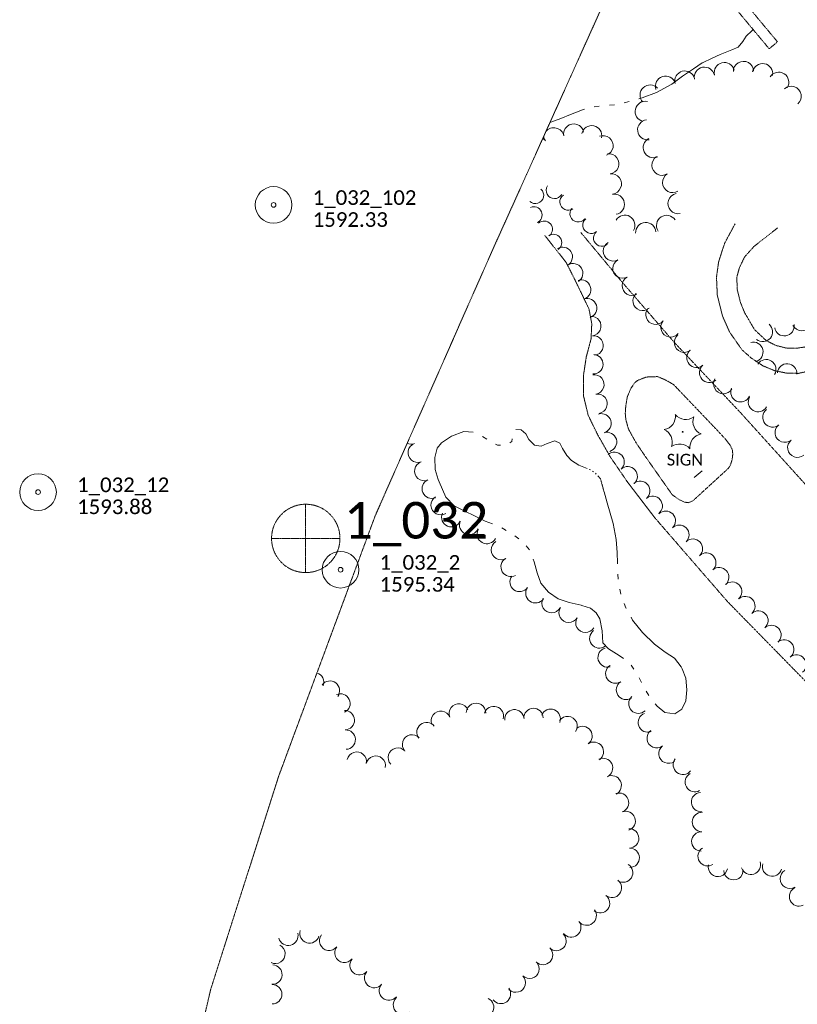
# Model space of a CAD drawing. Extents: x 386237 to 390135, y 96958 to 113752.
# Tile 49 of 116: x 387418 to 387736, y 101601 to 102005. Entities that reach past the tile are written whole.
import ezdxf
from ezdxf.enums import TextEntityAlignment as Align

# ---------------------------------------------------------------- set-up
doc = ezdxf.new("R2010")
doc.units = 0
doc.header["$MEASUREMENT"] = 0
doc.linetypes.add('Wisdot3', pattern=[0.1875, 0.125, -0.0625])
doc.linetypes.add('Wisdot6', pattern=[0.375, 0.125, -0.0625, 0.03125, -0.0625, 0.03125, -0.0625])
for name, color, linetype, lineweight in [('E_DWY', 51, 'Wisdot3', 18), ('E_LAND_Vegetation', 81, 'Continuous', 18), ('E_MAP_Limits', 81, 'Wisdot3', 18), ('E_MAP_PassPoints', 41, 'Continuous', 18), ('E_SGN', 21, 'Continuous', 18), ('E_WTR', 131, 'Wisdot6', 18), ('E_WTR_Dock_Pier', 131, 'Wisdot3', 18), ('E_WTR_Elevations', 131, 'Continuous', 18)]:
    doc.layers.add(name, color=color, linetype=linetype, lineweight=lineweight)
doc.styles.add('CalibriLight', font='calibril.ttf')

# ---------------------------------------------------------------- blocks, each defined once
blk = doc.blocks.new('PP')
at = {"layer": 'E_MAP_PassPoints', "lineweight": 0}
for radius in [7.5, 0.96]:
    blk.add_circle((0, 0), radius, dxfattribs=at)
blk = doc.blocks.new('PHOTOC')
at = {"layer": 'E_MAP_Limits', "lineweight": 0}
for p, q in [((0.12, 14.06), (0.06, -13.8)), ((-13.79, 0.03), (14.12, 0.01))]:
    blk.add_line(p, q, dxfattribs=at)
blk.add_circle((0.17, 0.03), 14, dxfattribs=at)
blk = doc.blocks.new('CTRE')
at = {"color": 0, "linetype": 'ByBlock', "lineweight": -2, "transparency": 16777216}
blk.add_circle((0, 0), 0.223, dxfattribs=at)
for centre, start, end in [((-11.97, 8.96), 280.2067, 5.9716), ((1.81, 14.92), 220.2113, 305.9762), ((13.83, 5.89), 160.2113, 245.9762), ((-13.83, -5.9), 340.2113, 65.9762), ((-1.81, -14.93), 40.2113, 125.9762)]:
    blk.add_arc(centre, 7.87, start, end, dxfattribs=at)
at = {"color": 0, "linetype": 'ByBlock', "lineweight": -2, "transparency": 16777216, "extrusion": (0, 0, -1)}
blk.add_arc((-12.03, -9.04), 7.87, 354.0728, 79.7489, dxfattribs=at)
blk = doc.blocks.new('SIGN')
at = {"color": 0, "linetype": 'ByBlock', "lineweight": -2, "transparency": 16777216, "style": 'CalibriLight'}
blk.add_text('SIGN', height=12, dxfattribs=at).set_placement((0, 0), align=Align.MIDDLE_CENTER)

msp = doc.modelspace()

# ---------------------------------------------------------------- linework, layer by layer
at = {"layer": 'E_DWY', "flags": 128}
for points in [[(387710.7, 101921.06), (387706.44, 101913.12), (387703.98, 101905.48), (387703.12, 101899.24), (387703.45, 101891.9), (387705.58, 101883.38), (387708.54, 101876.68), (387713.58, 101869.47), (387717.26, 101866.21), (387722.16, 101862.93), (387727.12, 101860.87), (387731.84, 101859.96), (387736.62, 101859.84), (387742.23, 101861.09), (387747.2, 101863.24), (387750.82, 101865.35), (387787.74, 101893.81), (387794.54, 101899.03), (387802.68, 101903.86), (387806.57, 101905.91), (387812.43, 101908.18), (387817.91, 101909.97)], [(387743.73, 101905.15), (387753.54, 101893.22), (387756.24, 101891.17), (387758.12, 101890.56), (387761.65, 101890.41), (387768.35, 101890.16), (387747.66, 101874.25), (387743.52, 101872.05), (387740.38, 101870.81), (387736.07, 101870.15), (387731.77, 101870.19), (387727.37, 101871.3), (387723.42, 101873.32), (387718.67, 101877.78), (387714.65, 101884.7), (387712.97, 101888.79), (387711.61, 101894.13), (387711.45, 101899.23), (387712.48, 101903.1), (387714.59, 101907.5), (387718.56, 101911.94), (387728.27, 101919.51)], [(387884.74, 101588.85), (387883.88, 101592.9), (387881.45, 101597.3), (387877.62, 101602.08), (387870.25, 101609.85), (387859.69, 101619.36), (387838.15, 101640.65), (387817.42, 101659.41), (387789.13, 101685.64), (387766.65, 101707.63), (387739.69, 101733.62), (387707.62, 101766.37), (387678.03, 101800.5), (387666.86, 101815.08), (387659.68, 101825.55), (387654.51, 101834.61), (387650.59, 101842.63), (387648.72, 101850.41), (387648.65, 101859.07), (387649.82, 101866.7), (387651.76, 101873.96), (387652.05, 101880.2), (387650.92, 101886.16), (387647.88, 101892.53), (387644.85, 101898.76), (387641.49, 101905.39), (387632.83, 101916.3)], [(387647.6, 101917.51), (387665.15, 101896.44), (387686.01, 101872.34), (387713.08, 101843.62), (387746.39, 101806.79), (387776.41, 101774.29), (387782.56, 101767.2), (387786.7, 101759.92), (387789.33, 101751.78), (387790.85, 101741.51), (387790.28, 101735.1), (387789.67, 101727.67), (387789.56, 101722.6), (387790.74, 101716.06), (387793.88, 101710.14), (387799.89, 101703.03), (387832, 101672.89), (387863.99, 101644.65), (387873.79, 101635.84), (387881.32, 101629.24), (387886.67, 101626.46), (387891.81, 101624.75), (387893.54, 101624.42), (387897.5, 101624.5)], [(387674.08, 101825.66), (387670.14, 101831.49), (387667.08, 101837.03), (387666.01, 101840.82), (387665.76, 101843.47), (387665.97, 101846.52), (387666.6, 101850.22), (387668.09, 101853.76), (387669.81, 101856.22), (387671.06, 101857.07), (387674.35, 101858.34), (387678.94, 101858.52), (387682.1, 101857.23), (387685.56, 101855.25), (387704.1, 101835.83)], [(387704.1, 101835.83), (387706.66, 101833.03), (387708.73, 101830.43), (387709.64, 101828.45), (387709.79, 101826.76), (387709.52, 101824.43), (387708.76, 101822.17), (387707.91, 101820.88), (387693.46, 101807.65), (387691.71, 101806.88), (387689.99, 101807.09), (387687.84, 101808.11), (387684.98, 101810.15), (387674.08, 101825.66)]]:
    msp.add_lwpolyline(points, dxfattribs=at)
at = {"layer": 'E_LAND_Vegetation'}
for centre, radius, start, end in [((387706.34, 101983.08), 4.15, 13.6057, 193.6057), ((387714.17, 101983.51), 4.15, 0.9695, 180.9695), ((387721.99, 101982.6), 4.15, 349.5743, 169.5743), ((387690.15, 101979.57), 4.15, 14.452, 194.452), ((387698.18, 101981.14), 4.15, 10.9818, 190.9818), ((387728.59, 101979.08), 4.15, 327.8097, 147.8097), ((387682.26, 101977.46), 4.15, 18.1076, 198.1076), ((387675.95, 101973.83), 4.15, 42.8547, 222.8547), ((387733.72, 101973.31), 4.15, 311.1775, 131.1775), ((387673.94, 101967.13), 4.15, 76.7428, 256.7428), ((387674.97, 101959.58), 4.15, 97.2309, 277.2309), ((387636.5, 101956.31), 4.15, 10.9925, 141.7772), ((387644.64, 101957.89), 4.15, 10.9925, 190.9925), ((387652.01, 101957.19), 4.15, 348.1778, 168.1778), ((387629.31, 101953.34), 4.15, 25.2158, 47.3509), ((387636.5, 101956.31), 4.15, 169.7351, 190.9925), ((387656.66, 101953.08), 4.15, 290.8973, 110.8973), ((387677.25, 101952.35), 4.15, 115.4783, 295.4783), ((387659.02, 101945.66), 4.15, 277.0644, 97.0644), ((387680.8, 101945.1), 4.15, 121.735, 301.735), ((387660.04, 101937.43), 4.15, 277.0644, 97.0644), ((387685.17, 101938.04), 4.15, 121.735, 301.735), ((387628.96, 101932.81), 3.41, 227.8096, 47.8096), ((387636.82, 101934.85), 3.41, 148.5251, 328.5251), ((387642.39, 101930.09), 3.41, 125.2062, 305.2062), ((387661.29, 101929.09), 4.15, 281.0205, 101.0205), ((387687.39, 101929.4), 4.15, 101.8261, 281.8261), ((387628.29, 101924.71), 3.41, 293.6238, 113.6238), ((387646.5, 101925.29), 3.41, 140.9862, 320.9862), ((387632.53, 101918.84), 3.41, 311.302, 131.302), ((387651.79, 101920.55), 3.41, 129.9372, 309.9372), ((387665.56, 101920.53), 4.15, 329.446, 149.446), ((387682.7, 101920.44), 4.15, 33.3645, 213.3645), ((387656.17, 101915.33), 3.41, 129.9372, 309.9372), ((387674.16, 101917.53), 4.15, 3.1952, 183.1952), ((387636.36, 101913.44), 3.41, 304.5289, 124.5289), ((387640.15, 101907.58), 3.99, 302.3941, 122.3941), ((387660.74, 101909.89), 4.02, 118.9097, 298.9097), ((387664.63, 101902.84), 4.02, 118.9097, 298.9097), ((387644.42, 101900.85), 3.99, 302.3941, 122.3941), ((387647.65, 101894.14), 3.99, 287.9547, 107.9547), ((387668.51, 101895.8), 4.02, 118.9097, 298.9097), ((387650.12, 101886.55), 3.99, 287.9547, 107.9547), ((387672.9, 101889.57), 4.02, 130.9875, 310.9875), ((387678.2, 101883.92), 4.02, 139.7651, 319.7651), ((387651.86, 101879.19), 3.99, 276.5476, 96.5476), ((387737.99, 101881.32), 4.02, 207.254, 27.254), ((387684.34, 101878.72), 4.02, 139.7651, 319.7651), ((387722.08, 101876.85), 4.02, 230.2591, 50.2591), ((387730.92, 101879.21), 4.02, 189.3496, 9.3496), ((387652.77, 101871.26), 3.99, 276.5476, 96.5476), ((387689.88, 101872.46), 4.02, 129.3045, 309.3045), ((387718.18, 101868.62), 4.02, 285.1872, 105.1872), ((387652.66, 101863.59), 3.99, 267.4651, 87.4651), ((387694.98, 101866.27), 4.02, 130.3573, 310.3573), ((387723.46, 101861.5), 4.02, 328.1078, 148.1078), ((387700.19, 101860.14), 4.02, 130.3573, 310.3573), ((387732.05, 101859.77), 4.02, 356.0729, 176.0729), ((387653.11, 101855.29), 3.99, 279.4113, 99.4113), ((387705.93, 101855.52), 4.02, 148.396, 328.396), ((387712.96, 101852.15), 4.02, 155.8959, 335.8959), ((387654.41, 101847.41), 3.99, 279.4113, 99.4113), ((387720.16, 101848.13), 4.02, 149.6115, 329.6115), ((387656, 101839.37), 3.99, 286.6691, 106.6691), ((387726.09, 101841.85), 4.02, 128.3692, 308.3692), ((387731.11, 101835.61), 4.02, 129.7714, 309.7714), ((387658.29, 101831.73), 3.99, 286.6691, 106.6691), ((387578.15, 101834.86), 3.99, 245.1854, 289.0518), ((387580.78, 101827.35), 3.99, 109.6263, 289.6263), ((387736.26, 101829.42), 4.02, 129.7714, 309.7714), ((387661.38, 101823.6), 3.99, 312.1275, 132.1275), ((387583.46, 101819.84), 3.99, 109.6263, 289.6263), ((387666.74, 101817.69), 3.99, 312.1275, 132.1275), ((387586.53, 101812.6), 3.99, 113.2091, 293.2091), ((387671.88, 101811.7), 3.99, 309.7223, 129.7223), ((387590.18, 101805.87), 3.99, 122.1899, 302.1899), ((387676.98, 101805.56), 3.99, 309.7223, 129.7223), ((387594.54, 101800.94), 3.99, 156.59, 336.59), ((387682.34, 101799.47), 3.99, 314.1216, 134.1216), ((387601.86, 101797.77), 3.99, 156.59, 336.59), ((387687.89, 101793.74), 3.99, 314.1216, 134.1216), ((387609.06, 101794.05), 3.99, 152.6653, 332.6653), ((387614.83, 101787.5), 3.99, 120.647, 300.647), ((387693.45, 101788.02), 3.99, 314.1216, 134.1216), ((387698.92, 101782.32), 3.99, 311.7471, 131.7471), ((387618.84, 101780.56), 3.99, 119.5268, 299.5268), ((387622.5, 101774.45), 3.99, 144.3446, 324.3446), ((387704.22, 101776.36), 3.99, 311.7471, 131.7471), ((387709.53, 101770.41), 3.99, 311.7471, 131.7471), ((387628.98, 101769.8), 3.99, 144.3446, 324.3446), ((387635.61, 101765.78), 3.99, 150.9759, 330.9759), ((387714.91, 101764.49), 3.99, 312.2466, 132.2466), ((387642.61, 101761.82), 3.99, 148.8182, 328.8182), ((387720.27, 101758.59), 3.99, 312.2466, 132.2466), ((387649.44, 101757.69), 3.99, 148.8182, 328.8182), ((387725.63, 101752.68), 3.99, 312.2466, 132.2466), ((387655.17, 101751.29), 3.99, 126.2231, 306.2231), ((387730.81, 101746.74), 3.99, 309.3379, 129.3379), ((387658.57, 101743.47), 3.99, 105.2093, 285.2093), ((387735.86, 101740.57), 3.99, 309.3379, 129.3379), ((387538.3, 101733.33), 3.98, 339.3126, 72.5761), ((387661.72, 101736.89), 3.99, 123.1585, 303.1585), ((387544.8, 101729.87), 3.98, 323.2781, 143.2781), ((387666.09, 101730.21), 3.99, 123.1585, 303.1585), ((387549.12, 101724.63), 3.98, 294.646, 114.646), ((387597.57, 101720.54), 3.98, 22.1176, 202.1176), ((387604.62, 101720.8), 3.98, 357.7184, 177.7184), ((387671.18, 101724.53), 3.99, 133.4704, 313.4704), ((387550.92, 101717.78), 3.98, 272.3963, 92.3963), ((387590.2, 101717.54), 3.98, 22.1176, 202.1176), ((387611.93, 101719.48), 3.98, 343.3053, 163.3053), ((387620.35, 101718.14), 3.98, 5.2577, 185.2577), ((387628.16, 101718.67), 3.98, 1.6827, 181.6827), ((387635.23, 101718.35), 3.98, 337.8534, 157.8534), ((387675.03, 101716.85), 3.99, 110.5186, 290.5186), ((387584.4, 101712.92), 3.98, 38.5879, 218.5879), ((387642.16, 101715.37), 3.98, 325.5778, 145.5778), ((387551.26, 101709.83), 3.98, 272.3963, 92.3963), ((387648.24, 101711.31), 3.98, 305.5733, 125.5733), ((387678.62, 101710.43), 3.99, 127.2647, 307.2647), ((387578.45, 101707.87), 3.98, 43.007, 223.007), ((387652.87, 101704.84), 3.98, 305.5733, 125.5733), ((387555.82, 101700.83), 3.98, 348.0825, 168.0825), ((387572.64, 101702.45), 3.98, 43.007, 223.007), ((387683.45, 101704.08), 3.99, 127.2647, 307.2647), ((387563.6, 101699.18), 3.98, 348.0825, 168.0825), ((387656.65, 101698.2), 3.98, 296.5097, 116.5097), ((387689.39, 101699.5), 3.99, 142.0324, 322.0324), ((387660.2, 101691.09), 3.98, 296.5097, 116.5097), ((387694.31, 101692.44), 3.99, 118.5678, 298.5678), ((387696.82, 101684.24), 3.99, 94.395, 274.395), ((387663.2, 101683.97), 3.98, 289.9034, 109.9034), ((387665.91, 101676.49), 3.98, 289.9034, 109.9034), ((387697.2, 101676.08), 3.99, 88.1323, 268.1323), ((387667.34, 101669.37), 3.98, 271.6847, 91.6847), ((387696.94, 101668.11), 3.99, 88.1323, 268.1323), ((387667.57, 101661.42), 3.98, 271.6847, 91.6847), ((387699.51, 101662.08), 3.99, 122.9088, 302.9088), ((387717.18, 101658.54), 3.99, 198.4503, 18.4503), ((387664.86, 101655.35), 3.98, 238.3882, 58.3882), ((387703.73, 101657.71), 3.99, 167.9228, 347.9228), ((387710.08, 101656.36), 3.99, 182.3995, 2.3995), ((387725.91, 101657.83), 3.99, 164.5148, 344.5148), ((387733.16, 101652.84), 3.99, 120.8611, 300.8611), ((387660.29, 101649.1), 3.98, 232.2644, 52.2644), ((387736.96, 101645.6), 3.99, 114.0651, 294.0651), ((387655.42, 101642.81), 3.98, 232.2644, 52.2644), ((387649.95, 101637.73), 3.98, 217.6295, 37.6295), ((387536.48, 101630.45), 3.98, 162.9335, 342.9335), ((387643.65, 101632.88), 3.98, 217.6295, 37.6295), ((387527.79, 101629.5), 3.98, 194.7227, 14.7227), ((387544.48, 101627.42), 3.98, 142.0237, 322.0237), ((387637.58, 101627.35), 3.98, 226.2701, 46.2701), ((387522.51, 101622.08), 3.98, 243.154, 63.154), ((387550.75, 101622.53), 3.98, 142.0237, 322.0237), ((387632.09, 101621.6), 3.98, 226.2701, 46.2701), ((387556.96, 101617.41), 3.98, 138.8381, 318.8381), ((387521.25, 101613.57), 3.98, 267.274, 87.274), ((387626.57, 101615.92), 3.98, 225.0685, 45.0685), ((387562.95, 101612.17), 3.98, 138.8381, 318.8381), ((387620.96, 101610.29), 3.98, 225.0685, 45.0685), ((387521.18, 101605.52), 3.98, 270.2158, 90.2158), ((387568.99, 101607.04), 3.98, 139.6855, 319.6855), ((387614.83, 101605.67), 3.98, 216.5051, 36.5051), ((387574.71, 101601.17), 3.98, 131.5672, 311.5672), ((387607.99, 101600.14), 3.98, 244.94, 64.94)]:
    msp.add_arc(centre, radius, start, end, dxfattribs=at)
at = {"layer": 'E_MAP_Limits', "lineweight": 0, "flags": 128}
for points in [[(387611.94, 101911.57), (388041.89, 102866.29)], [(387611.94, 101911.57), (387563.39, 101801.59), (387523.79, 101694.75), (387495.98, 101607.49), (387474.41, 101515.32), (387459.93, 101418.31), (387448.81, 101316.11), (387445.73, 101239.8), (387446.81, 101155.78), (387450.25, 101093.38), (387465.04, 100902.88)]]:
    msp.add_lwpolyline(points, dxfattribs=at)
at = {"layer": 'E_SGN', "ltscale": 5}
msp.add_line((387693.95, 101817.14), (387697.25, 101819.96), dxfattribs=at)
at = {"layer": 'E_WTR', "flags": 128}
msp.add_lwpolyline([(387657.08, 101811.26), (387655.65, 101816.62), (387654.56, 101817.87)], dxfattribs=at)
at = {"layer": 'E_WTR_Dock_Pier', "flags": 128}
msp.add_lwpolyline([(387665.01, 102029.41), (387668.34, 102025.42), (387672.81, 102029.15), (387686.83, 102012.34), (387699.55, 102022.95), (387724.7, 101992.8), (387728.1, 101995.64), (387691.02, 102040.1), (387695.37, 102043.73), (387689.49, 102050.78), (387680.26, 102043.08), (387695.42, 102024.9), (387687.28, 102018.12), (387672.07, 102036.36), (387665.77, 102031.11)], dxfattribs=at)
at = {"layer": 'E_WTR_Elevations', "flags": 128}
for points in [[(387721.38, 102003.7), (387721.39, 102003.72)], [(387697.33, 101987.05), (387701.34, 101988.91), (387704.66, 101990.5), (387709.37, 101992.32), (387711.94, 101993.45), (387713.95, 101995.73), (387715.24, 101998.02), (387717.59, 102000.2), (387718.15, 102000.65)], [(387671.36, 101972.32), (387672.65, 101972.68), (387678.59, 101974.86), (387684.83, 101978.34), (387689.22, 101981.6), (387693.64, 101984.53), (387697.24, 101987), (387697.33, 101987.05)], [(387665.36, 101970.69), (387667.36, 101971.24)], [(387634.94, 101962.65), (387635.24, 101962.8), (387639.38, 101964.25), (387643.37, 101965.89), (387648.2, 101967.86), (387649.05, 101968.05)], [(387653.09, 101968.97), (387655.13, 101969.33)], [(387659.24, 101969.75), (387661.31, 101969.82)], [(387603.47, 101835.72), (387603.45, 101835.74), (387599.67, 101835.97), (387594.63, 101834.13), (387590.55, 101831.44), (387588.8, 101829.26), (387587.71, 101825.33), (387587.87, 101820.5), (387589.19, 101816.34)], [(387609.03, 101832.91), (387607.23, 101833.96)], [(387643.69, 101824.12), (387641.9, 101826.27), (387640.11, 101829.14), (387638.91, 101831.27), (387636.95, 101832.17), (387633.79, 101831.16), (387631.29, 101830.06), (387628.58, 101830.46), (387626.34, 101832.71), (387625.04, 101835.12), (387623.15, 101836.76), (387621, 101836.91)], [(387614.62, 101830.46), (387613.47, 101830.44), (387612.66, 101830.89)], [(387619.5, 101833.09), (387619.26, 101831.99), (387618.48, 101831.45)], [(387650.11, 101820.9), (387646.74, 101822.31), (387643.69, 101824.12)], [(387651.48, 101820.32), (387651.03, 101820.51)], [(387652.75, 101819.54), (387652.33, 101819.8)], [(387653.91, 101818.62), (387653.58, 101819)], [(387589.19, 101816.34), (387589.5, 101815.37), (387592.31, 101809.13), (387595.67, 101805.61), (387608.4, 101799.26), (387611.4, 101798.22)], [(387662.53, 101781.79), (387662.52, 101782.06), (387662.47, 101786.54), (387661.98, 101791.77), (387660.8, 101798.31), (387659.61, 101802.61), (387658.29, 101806.75), (387657.08, 101811.26)], [(387615.19, 101796.54), (387615.9, 101796.2), (387616.99, 101795.51)], [(387620.48, 101793.25), (387622.17, 101792.05)], [(387625.17, 101789.22), (387626.49, 101787.61)], [(387628.01, 101783.76), (387628.43, 101782.61), (387629.71, 101778.1), (387631.18, 101773.97), (387634.27, 101770.21), (387638.34, 101767.55), (387642.83, 101765.94), (387647.77, 101764.88), (387648.04, 101764.79)], [(387662.83, 101775.56), (387662.73, 101777.64)], [(387663.93, 101769.43), (387663.56, 101771.47)], [(387648.04, 101764.79), (387651.57, 101763.64), (387653.91, 101761.76), (387655.36, 101759.29), (387656.25, 101754.38), (387656.63, 101749.43), (387658.88, 101746.97), (387663.24, 101744.33), (387664.99, 101743.04)], [(387666.12, 101763.6), (387666, 101763.81), (387665.35, 101765.52)], [(387689.03, 101738.8), (387688.68, 101739.67), (387685.96, 101743.25), (387682.06, 101745.63), (387677.71, 101748.92), (387672.79, 101753.67), (387668.78, 101758.79), (387668.13, 101759.96)], [(387668.12, 101740.37), (387669.27, 101738.64)], [(387677.97, 101724.53), (387678.82, 101723.51), (387682.02, 101720.91), (387686.11, 101720.42), (387688.9, 101722.34), (387690.54, 101725.75), (387690.92, 101730.19), (387690.63, 101734.93), (387689.03, 101738.8)], [(387671.42, 101735.09), (387672.39, 101733.25)], [(387674.38, 101729.61), (387675.47, 101727.83)]]:
    msp.add_lwpolyline(points, dxfattribs=at)

# ---------------------------------------------------------------- block references
at = {"layer": 'E_LAND_Vegetation', "xscale": 0.7108526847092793, "yscale": 0.7108526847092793, "zscale": 0.7108526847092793}
msp.add_blockref('CTRE', (387689.25, 101835.94), dxfattribs=at)
at = {"layer": 'E_MAP_Limits', "lineweight": 0}
msp.add_blockref('PHOTOC', (387534.75, 101792.21), dxfattribs=at)
msp.add_blockref('PHOTOC', (387534.75, 101792.21), dxfattribs=at)
at = {"layer": 'E_MAP_PassPoints', "lineweight": 0}
for p in [(387521.75, 101928.85), (387521.75, 101928.85), (387425.28, 101811.2), (387425.28, 101811.2), (387549.16, 101779.42), (387549.16, 101779.42)]:
    msp.add_blockref('PP', p, dxfattribs=at)
at = {"layer": 'E_SGN', "xscale": 0.3999999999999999, "yscale": 0.3999999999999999, "zscale": 0.3999999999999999}
msp.add_blockref('SIGN', (387690.2, 101824.49), dxfattribs=at)

# ---------------------------------------------------------------- texts
at = {"layer": 'E_MAP_Limits', "lineweight": 0, "style": 'CalibriLight'}
msp.add_text('1_032', height=15, dxfattribs=at).set_placement((387550.57, 101792.18))
msp.add_text('1_032', height=15, dxfattribs=at).set_placement((387550.57, 101792.18))
at = {"layer": 'E_MAP_PassPoints', "lineweight": 0, "style": 'CalibriLight'}
for s, p in [('1_032_102', (387537.75, 101928.85)), ('1_032_102', (387537.75, 101928.85)), ('1592.33', (387537.75, 101919.85)), ('1592.33', (387537.75, 101919.85)), ('1_032_12', (387441.28, 101811.2)), ('1_032_12', (387441.28, 101811.2)), ('1593.88', (387441.28, 101802.2)), ('1593.88', (387441.28, 101802.2)), ('1_032_2', (387565.16, 101779.42)), ('1_032_2', (387565.16, 101779.42)), ('1595.34', (387565.16, 101770.42)), ('1595.34', (387565.16, 101770.42))]:
    msp.add_text(s, height=6, dxfattribs=at).set_placement(p)

doc.saveas('drawing.dxf')
